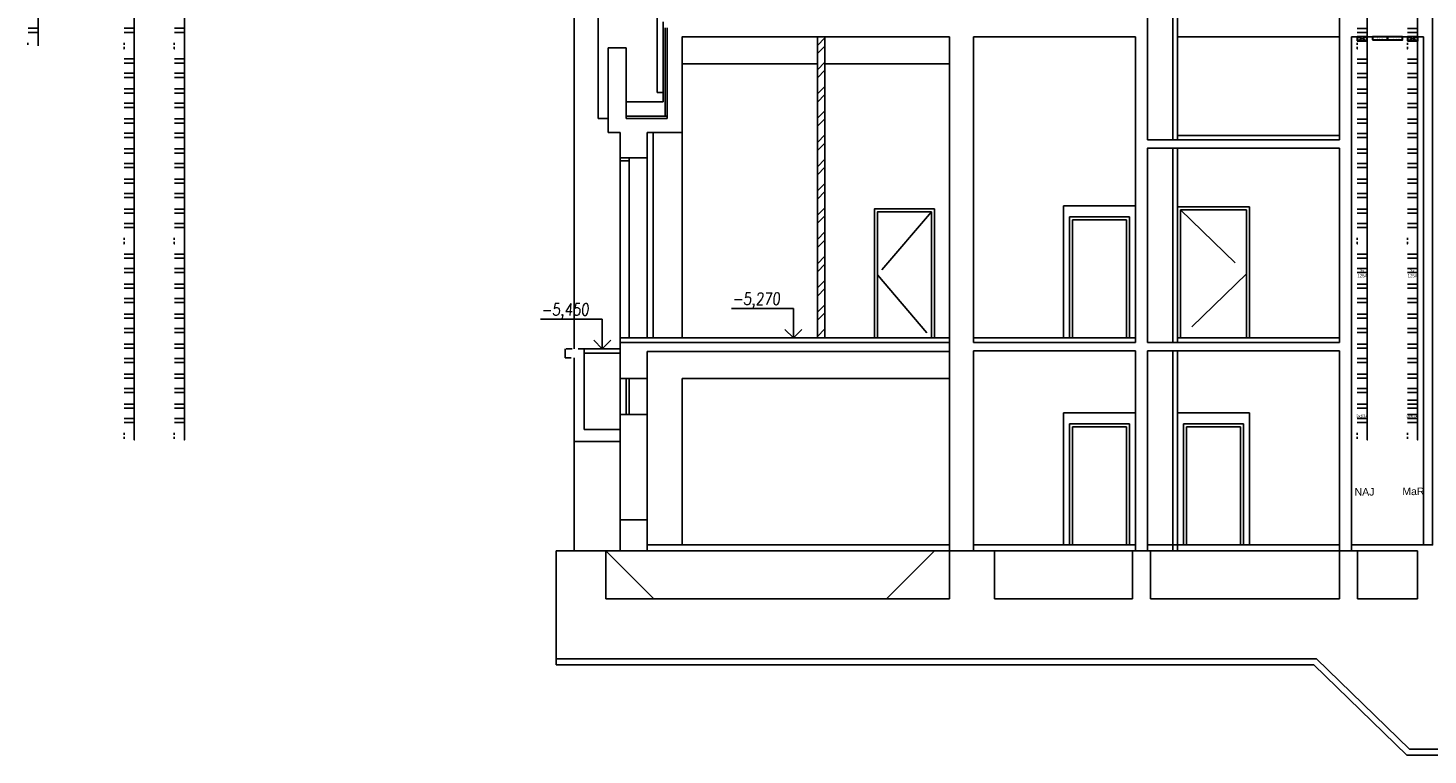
# Model space of a CAD drawing. Header units: millimetres. Extents: x 171 to 266814, y 44 to 350448.
# Tile 84 of 105: x 228121 to 251449, y 263130 to 275244. Entities that reach past the tile are written whole.
import ezdxf

# ---------------------------------------------------------------- set-up
doc = ezdxf.new("R2010")
doc.units = ezdxf.units.MM
doc.header["$LTSCALE"] = 100
doc.linetypes.add('ČÁRKOVANÁ', pattern=[19.05, 12.7, -6.35])
doc.linetypes.add('ČÁRKOVANÁ01-01', pattern=[2, 1, -1])
doc.layers.add('DVERE', color=7, linetype='Continuous', true_color=0xf00000)
for name, color, linetype in [('Elektro přívod', 1, 'Continuous'), ('KOTY', 7, 'Continuous'), ('NOVÁ TENKÁ', 240, 'Continuous'), ('NOVÁ TLUSTÁ', 240, 'Continuous'), ('Přípojnice', 202, 'Continuous'), ('TENKA', 253, 'Continuous'), ('TLUSTA', 2, 'Continuous'), ('ŽB', 3, 'Continuous')]:
    doc.layers.add(name, color=color, linetype=linetype)
doc.layers.add('SRAFY', color=7, linetype='Continuous', lineweight=13)
doc.styles.add('arial', font='arial.ttf', dxfattribs={"width": 0.8, "height": 1})
doc.styles.get("Standard").update_dxf_attribs({"font": 'arial.ttf'})

msp = doc.modelspace()

# ---------------------------------------------------------------- hatches: boundary and pattern name
at = {"layer": 'SRAFY', "ltscale": 5}
h = msp.add_hatch(dxfattribs=at)
h.set_pattern_fill('ANSI32', color=253, scale=30)
h.set_pattern_definition([(45, (313236.54, 549779.98), (-202.05576, 202.05576), []), (45, (313371.25, 549779.98), (-202.05576, 202.05576), [])])
h.paths.add_polyline_path([(241399.249, 275099.625), (241274.249, 275099.625), (241274.249, 270079.625), (241399.249, 270079.625)])

# ---------------------------------------------------------------- linework, layer by layer
at = {"layer": 'DVERE', "color": 253}
for p, q in [((245374.253, 272279.625), (246574.253, 272279.625)), ((245374.253, 270079.625), (245374.253, 272279.625)), ((246574.253, 272279.625), (246574.253, 270079.625)), ((246474.253, 272099.625), (245474.253, 272099.625)), ((245474.253, 272099.625), (245474.253, 270079.625)), ((246424.253, 272049.625), (245524.253, 272049.625)), ((245524.253, 272049.625), (245524.253, 270079.625)), ((246424.253, 270079.625), (246424.253, 272049.625)), ((246474.253, 270079.625), (246474.253, 272099.625)), ((241274.249, 270079.625), (241399.249, 270079.625)), ((246574.253, 270079.625), (245374.253, 270079.625)), ((245474.253, 270079.625), (246474.253, 270079.625)), ((245524.253, 270079.625), (246424.253, 270079.625)), ((245374.253, 268829.625), (246574.253, 268829.625)), ((245374.253, 266629.625), (245374.253, 268829.625)), ((246574.253, 268829.625), (246574.253, 266629.625)), ((247274.253, 268829.625), (248474.253, 268829.625)), ((247274.253, 266629.625), (247274.253, 268829.625)), ((248474.253, 268829.625), (248474.253, 266629.625)), ((246474.253, 268649.625), (245474.253, 268649.625)), ((245474.253, 268649.625), (245474.253, 266629.625)), ((246424.253, 268599.625), (245524.253, 268599.625)), ((245524.253, 268599.625), (245524.253, 266629.625)), ((246424.253, 266629.625), (246424.253, 268599.625)), ((246474.253, 266629.625), (246474.253, 268649.625)), ((248374.253, 268649.625), (247374.253, 268649.625)), ((247374.253, 268649.625), (247374.253, 266629.625)), ((248324.253, 268599.625), (247424.253, 268599.625)), ((247424.253, 268599.625), (247424.253, 266629.625)), ((248324.253, 266629.625), (248324.253, 268599.625)), ((248374.253, 266629.625), (248374.253, 268649.625)), ((246574.253, 266629.625), (245374.253, 266629.625)), ((245474.253, 266629.625), (246474.253, 266629.625)), ((245524.253, 266629.625), (246424.253, 266629.625)), ((248474.253, 266629.625), (247274.253, 266629.625)), ((247374.253, 266629.625), (248374.253, 266629.625)), ((247424.253, 266629.625), (248324.253, 266629.625)), ((251274.253, 266529.625), (251274.253, 265729.625)), ((243474.253, 265729.625), (237749.253, 265729.625)), ((246524.253, 265729.625), (244224.253, 265729.625)), ((249974.253, 265729.625), (246824.253, 265729.625)), ((251274.253, 265729.625), (250274.253, 265729.625)), ((249589.718, 264729.625), (236924.253, 264729.625)), ((249549.253, 264629.625), (236924.253, 264629.625))]:
    msp.add_line(p, q, dxfattribs=at)
at = {"layer": 'Elektro přívod', "color": 253}
msp.add_line((250174.253, 275099.625), (251374.253, 275099.625), dxfattribs=at)
at = {"layer": 'Elektro přívod'}
for p, q in [((250266.721, 275099.625), (250436.721, 275029.625)), ((250266.721, 275029.625), (250436.721, 275099.625)), ((251107.105, 275099.625), (251277.105, 275029.625)), ((251107.105, 275029.625), (251277.105, 275099.625))]:
    msp.add_line(p, q, dxfattribs=at)
at = {"layer": 'Elektro přívod', "lineweight": 30}
for points in [[(250266.721, 275029.625), (250436.721, 275029.625), (250436.721, 275099.625), (250266.721, 275099.625)], [(250524.253, 275049.625), (250774.253, 275049.625), (250774.253, 275099.625), (250524.253, 275099.625)], [(250774.253, 275049.625), (251024.253, 275049.625), (251024.253, 275099.625), (250774.253, 275099.625)], [(251107.105, 275029.625), (251277.105, 275029.625), (251277.105, 275099.625), (251107.105, 275099.625)]]:
    msp.add_lwpolyline(points, close=True, dxfattribs=at)
at = {"layer": 'KOTY', "color": 253}
for p, q in [((236658.496, 270392.862), (237689.253, 270392.862)), ((237689.253, 269899.625), (237689.253, 270392.862)), ((239844.404, 270572.862), (240875.162, 270572.862)), ((240875.162, 270079.625), (240875.162, 270572.862)), ((240875.162, 270079.625), (240733.741, 270221.046)), ((240875.162, 270079.625), (241016.584, 270221.046)), ((237689.253, 269899.625), (237547.832, 270041.046)), ((237689.253, 269899.625), (237830.675, 270041.046))]:
    msp.add_line(p, q, dxfattribs=at)
at = {"layer": 'KOTY', "color": 253, "linetype": 'ByBlock'}
for p, q in [((247713.116, 270079.625), (249030.211, 270079.625)), ((237007.081, 266529.625), (238324.175, 266529.625)), ((247267.253, 265729.625), (248584.348, 265729.625)), ((237007.081, 264629.625), (238324.175, 264629.625)), ((247267.253, 264729.625), (248584.348, 264729.625))]:
    msp.add_line(p, q, dxfattribs=at)
at = {"layer": 'NOVÁ TENKÁ', "color": 253}
for p, q in [((238138.112, 270079.651), (238138.025, 273079.613)), ((247274.253, 272264.625), (248474.253, 272264.625)), ((247274.253, 270079.625), (247274.253, 272264.625)), ((248474.253, 272264.625), (248474.253, 270079.625)), ((247324.253, 272214.625), (248424.253, 272214.625)), ((247324.253, 270079.625), (247324.253, 272214.625)), ((248424.253, 272214.625), (248424.253, 270079.625))]:
    msp.add_line(p, q, dxfattribs=at)
at = {"layer": 'NOVÁ TENKÁ', "color": 253, "linetype": 'ČÁRKOVANÁ'}
for p, q in [((243174.252, 272179.625), (242274.252, 271129.625)), ((247324.253, 272214.625), (248424.253, 271147.125)), ((242274.252, 271129.625), (243174.252, 270079.625)), ((248424.253, 271147.125), (247324.253, 270079.625))]:
    msp.add_line(p, q, dxfattribs=at)
at = {"layer": 'NOVÁ TENKÁ', "color": 253}
for points in [[(237989.702, 273029.609), (238138.026, 273029.612), (238138.026, 273079.612), (237989.702, 273079.609)], [(242224.252, 270079.625), (243224.252, 270079.625), (243224.252, 272229.625), (242224.252, 272229.625)], [(242274.252, 270079.625), (243174.252, 270079.625), (243174.252, 272179.625), (242274.252, 272179.625)]]:
    msp.add_lwpolyline(points, close=True, dxfattribs=at)
at = {"layer": 'NOVÁ TLUSTÁ', "color": 253}
for p, q in [((241274.249, 275099.625), (241274.249, 270079.625)), ((241399.249, 275099.625), (241399.249, 270079.625)), ((237989.702, 273079.609), (237989.702, 270079.609)), ((238438.559, 270079.61), (238438.559, 273079.61))]:
    msp.add_line(p, q, dxfattribs=at)
at = {"layer": 'Přípojnice'}
for p, q in [((228122.42, 275239.054, 32.182), (228289.42, 275239.054, 32.182)), ((228122.42, 275171.054, 32.182), (228289.42, 275171.054, 32.182)), ((229722.849, 275239.054, 32.182), (229889.849, 275239.054, 32.182)), ((229722.849, 275171.054, 32.182), (229889.849, 275171.054, 32.182)), ((230559.849, 275239.054, 32.182), (230726.849, 275239.054, 32.182)), ((230559.849, 275171.054, 32.182), (230726.849, 275171.054, 32.182)), ((250270.105, 275237.951, 32.182), (250437.105, 275237.951, 32.182)), ((250270.105, 275169.951, 32.182), (250437.105, 275169.951, 32.182)), ((251107.105, 275237.951, 32.182), (251274.105, 275237.951, 32.182)), ((251107.105, 275169.951, 32.182), (251274.105, 275169.951, 32.182)), ((228121.42, 274965.054, 66.182), (228121.42, 274999.054, 66.182)), ((228290.42, 274965.054, 66.182), (228290.42, 274999.054, 66.182)), ((229721.849, 274965.054, 66.182), (229721.849, 274999.054, 66.182)), ((229721.849, 274931.054, 49.182), (229721.849, 274897.054, 49.182)), ((229890.849, 274965.054, 66.182), (229890.849, 274999.054, 66.182)), ((229890.849, 274931.054, 49.182), (229890.849, 274897.054, 49.182)), ((230558.849, 274965.054, 66.182), (230558.849, 274999.054, 66.182)), ((230558.849, 274931.054, 49.182), (230558.849, 274897.054, 49.182)), ((230727.849, 274965.054, 66.182), (230727.849, 274999.054, 66.182)), ((230727.849, 274931.054, 49.182), (230727.849, 274897.054, 49.182)), ((250269.105, 274963.951, 66.182), (250269.105, 274997.951, 66.182)), ((250269.105, 274929.951, 49.182), (250269.105, 274895.951, 49.182)), ((250438.105, 274963.951, 66.182), (250438.105, 274997.951, 66.182)), ((250438.105, 274929.951, 49.182), (250438.105, 274895.951, 49.182)), ((251106.105, 274963.951, 66.182), (251106.105, 274997.951, 66.182)), ((251106.105, 274929.951, 49.182), (251106.105, 274895.951, 49.182)), ((251275.105, 274963.951, 66.182), (251275.105, 274997.951, 66.182)), ((251275.105, 274929.951, 49.182), (251275.105, 274895.951, 49.182)), ((229722.849, 274728.054, 100.182), (229889.849, 274728.054, 100.182)), ((229722.849, 274660.054, 100.182), (229889.849, 274660.054, 100.182)), ((230559.849, 274728.054, 100.182), (230726.849, 274728.054, 100.182)), ((230559.849, 274660.054, 100.182), (230726.849, 274660.054, 100.182)), ((250270.105, 274726.951, 100.182), (250437.105, 274726.951, 100.182)), ((250270.105, 274658.951, 100.182), (250437.105, 274658.951, 100.182)), ((251107.105, 274726.951, 100.182), (251274.105, 274726.951, 100.182)), ((251107.105, 274658.951, 100.182), (251274.105, 274658.951, 100.182)), ((229722.849, 274489.054, 32.182), (229889.849, 274489.054, 32.182)), ((229722.849, 274421.054, 32.182), (229889.849, 274421.054, 32.182)), ((230559.849, 274489.054, 32.182), (230726.849, 274489.054, 32.182)), ((230559.849, 274421.054, 32.182), (230726.849, 274421.054, 32.182)), ((250270.105, 274487.951, 32.182), (250437.105, 274487.951, 32.182)), ((250270.105, 274419.951, 32.182), (250437.105, 274419.951, 32.182)), ((251107.105, 274487.951, 32.182), (251274.105, 274487.951, 32.182)), ((251107.105, 274419.951, 32.182), (251274.105, 274419.951, 32.182)), ((229722.849, 274228.054, 100.182), (229889.849, 274228.054, 100.182)), ((229722.849, 274160.054, 100.182), (229889.849, 274160.054, 100.182)), ((230559.849, 274228.054, 100.182), (230726.849, 274228.054, 100.182)), ((230559.849, 274160.054, 100.182), (230726.849, 274160.054, 100.182)), ((250270.105, 274226.951, 100.182), (250437.105, 274226.951, 100.182)), ((250270.105, 274158.951, 100.182), (250437.105, 274158.951, 100.182)), ((251107.105, 274226.951, 100.182), (251274.105, 274226.951, 100.182)), ((251107.105, 274158.951, 100.182), (251274.105, 274158.951, 100.182)), ((229722.849, 273989.054, 32.182), (229889.849, 273989.054, 32.182)), ((229722.849, 273921.054, 32.182), (229889.849, 273921.054, 32.182)), ((230559.849, 273989.054, 32.182), (230726.849, 273989.054, 32.182)), ((230559.849, 273921.054, 32.182), (230726.849, 273921.054, 32.182)), ((250270.105, 273987.951, 32.182), (250437.105, 273987.951, 32.182)), ((250270.105, 273919.951, 32.182), (250437.105, 273919.951, 32.182)), ((251107.105, 273987.951, 32.182), (251274.105, 273987.951, 32.182)), ((251107.105, 273919.951, 32.182), (251274.105, 273919.951, 32.182)), ((229722.849, 273728.054, 100.182), (229889.849, 273728.054, 100.182)), ((229722.849, 273660.054, 100.182), (229889.849, 273660.054, 100.182)), ((230559.849, 273728.054, 100.182), (230726.849, 273728.054, 100.182)), ((230559.849, 273660.054, 100.182), (230726.849, 273660.054, 100.182)), ((250270.105, 273726.951, 100.182), (250437.105, 273726.951, 100.182)), ((250270.105, 273658.951, 100.182), (250437.105, 273658.951, 100.182)), ((251107.105, 273726.951, 100.182), (251274.105, 273726.951, 100.182)), ((251107.105, 273658.951, 100.182), (251274.105, 273658.951, 100.182)), ((229722.849, 273489.054, 32.182), (229889.849, 273489.054, 32.182)), ((229722.849, 273421.054, 32.182), (229889.849, 273421.054, 32.182)), ((230559.849, 273489.054, 32.182), (230726.849, 273489.054, 32.182)), ((230559.849, 273421.054, 32.182), (230726.849, 273421.054, 32.182)), ((250270.105, 273487.951, 32.182), (250437.105, 273487.951, 32.182)), ((250270.105, 273419.951, 32.182), (250437.105, 273419.951, 32.182)), ((251107.105, 273487.951, 32.182), (251274.105, 273487.951, 32.182)), ((251107.105, 273419.951, 32.182), (251274.105, 273419.951, 32.182)), ((229722.849, 273228.054, 100.182), (229889.849, 273228.054, 100.182)), ((230559.849, 273228.054, 100.182), (230726.849, 273228.054, 100.182)), ((250270.105, 273226.951, 100.182), (250437.105, 273226.951, 100.182)), ((251107.105, 273226.951, 100.182), (251274.105, 273226.951, 100.182)), ((229722.849, 273160.054, 100.182), (229889.849, 273160.054, 100.182)), ((229722.849, 272989.054, 32.182), (229889.849, 272989.054, 32.182)), ((230559.849, 273160.054, 100.182), (230726.849, 273160.054, 100.182)), ((230559.849, 272989.054, 32.182), (230726.849, 272989.054, 32.182)), ((250270.105, 273158.951, 100.182), (250437.105, 273158.951, 100.182)), ((250270.105, 272987.951, 32.182), (250437.105, 272987.951, 32.182)), ((251107.105, 273158.951, 100.182), (251274.105, 273158.951, 100.182)), ((251107.105, 272987.951, 32.182), (251274.105, 272987.951, 32.182)), ((229722.849, 272921.054, 32.182), (229889.849, 272921.054, 32.182)), ((229722.849, 272728.054, 100.182), (229889.849, 272728.054, 100.182)), ((230559.849, 272921.054, 32.182), (230726.849, 272921.054, 32.182)), ((230559.849, 272728.054, 100.182), (230726.849, 272728.054, 100.182)), ((250270.105, 272919.951, 32.182), (250437.105, 272919.951, 32.182)), ((250270.105, 272726.951, 100.182), (250437.105, 272726.951, 100.182)), ((251107.105, 272919.951, 32.182), (251274.105, 272919.951, 32.182)), ((251107.105, 272726.951, 100.182), (251274.105, 272726.951, 100.182)), ((229722.849, 272660.054, 100.182), (229889.849, 272660.054, 100.182)), ((229722.849, 272489.054, 32.182), (229889.849, 272489.054, 32.182)), ((230559.849, 272660.054, 100.182), (230726.849, 272660.054, 100.182)), ((230559.849, 272489.054, 32.182), (230726.849, 272489.054, 32.182)), ((250270.105, 272658.951, 100.182), (250437.105, 272658.951, 100.182)), ((250270.105, 272487.951, 32.182), (250437.105, 272487.951, 32.182)), ((251107.105, 272658.951, 100.182), (251274.105, 272658.951, 100.182)), ((251107.105, 272487.951, 32.182), (251274.105, 272487.951, 32.182)), ((229722.849, 272421.054, 32.182), (229889.849, 272421.054, 32.182)), ((230559.849, 272421.054, 32.182), (230726.849, 272421.054, 32.182)), ((250270.105, 272419.951, 32.182), (250437.105, 272419.951, 32.182)), ((251107.105, 272419.951, 32.182), (251274.105, 272419.951, 32.182)), ((229722.849, 272228.054, 100.182), (229889.849, 272228.054, 100.182)), ((229722.849, 272160.054, 100.182), (229889.849, 272160.054, 100.182)), ((230559.849, 272228.054, 100.182), (230726.849, 272228.054, 100.182)), ((230559.849, 272160.054, 100.182), (230726.849, 272160.054, 100.182)), ((250270.105, 272226.951, 100.182), (250437.105, 272226.951, 100.182)), ((250270.105, 272158.951, 100.182), (250437.105, 272158.951, 100.182)), ((251107.105, 272226.951, 100.182), (251274.105, 272226.951, 100.182)), ((251107.105, 272158.951, 100.182), (251274.105, 272158.951, 100.182)), ((229722.849, 271989.054, 32.182), (229889.849, 271989.054, 32.182)), ((229722.849, 271921.054, 32.182), (229889.849, 271921.054, 32.182)), ((230559.849, 271989.054, 32.182), (230726.849, 271989.054, 32.182)), ((230559.849, 271921.054, 32.182), (230726.849, 271921.054, 32.182)), ((250270.105, 271987.951, 32.182), (250437.105, 271987.951, 32.182)), ((250270.105, 271919.951, 32.182), (250437.105, 271919.951, 32.182)), ((251107.105, 271987.951, 32.182), (251274.105, 271987.951, 32.182)), ((251107.105, 271919.951, 32.182), (251274.105, 271919.951, 32.182)), ((229721.849, 271715.054, 66.182), (229721.849, 271749.054, 66.182)), ((229721.849, 271681.054, 49.182), (229721.849, 271647.054, 49.182)), ((229890.849, 271715.054, 66.182), (229890.849, 271749.054, 66.182)), ((229890.849, 271681.054, 49.182), (229890.849, 271647.054, 49.182)), ((230558.849, 271715.054, 66.182), (230558.849, 271749.054, 66.182)), ((230558.849, 271681.054, 49.182), (230558.849, 271647.054, 49.182)), ((230727.849, 271715.054, 66.182), (230727.849, 271749.054, 66.182)), ((230727.849, 271681.054, 49.182), (230727.849, 271647.054, 49.182)), ((250269.105, 271713.951, 66.182), (250269.105, 271747.951, 66.182)), ((250269.105, 271679.951, 49.182), (250269.105, 271645.951, 49.182)), ((250438.105, 271713.951, 66.182), (250438.105, 271747.951, 66.182)), ((250438.105, 271679.951, 49.182), (250438.105, 271645.951, 49.182)), ((251106.105, 271713.951, 66.182), (251106.105, 271747.951, 66.182)), ((251106.105, 271679.951, 49.182), (251106.105, 271645.951, 49.182)), ((251275.105, 271713.951, 66.182), (251275.105, 271747.951, 66.182)), ((251275.105, 271679.951, 49.182), (251275.105, 271645.951, 49.182)), ((229722.849, 271478.054, 100.182), (229889.849, 271478.054, 100.182)), ((229722.849, 271410.054, 100.182), (229889.849, 271410.054, 100.182)), ((230559.849, 271478.054, 100.182), (230726.849, 271478.054, 100.182)), ((230559.849, 271410.054, 100.182), (230726.849, 271410.054, 100.182)), ((250270.105, 271476.951, 100.182), (250437.105, 271476.951, 100.182)), ((250270.105, 271408.951, 100.182), (250437.105, 271408.951, 100.182)), ((251107.105, 271476.951, 100.182), (251274.105, 271476.951, 100.182)), ((251107.105, 271408.951, 100.182), (251274.105, 271408.951, 100.182)), ((229722.849, 271239.054, 32.182), (229889.849, 271239.054, 32.182)), ((229722.849, 271171.054, 32.182), (229889.849, 271171.054, 32.182)), ((230559.849, 271239.054, 32.182), (230726.849, 271239.054, 32.182)), ((230559.849, 271171.054, 32.182), (230726.849, 271171.054, 32.182)), ((250270.105, 271237.951, 32.182), (250437.105, 271237.951, 32.182)), ((250270.105, 271169.951, 32.182), (250437.105, 271169.951, 32.182)), ((251107.105, 271237.951, 32.182), (251274.105, 271237.951, 32.182)), ((251107.105, 271169.951, 32.182), (251274.105, 271169.951, 32.182)), ((229722.849, 270978.054, 100.182), (229889.849, 270978.054, 100.182)), ((229722.849, 270910.054, 100.182), (229889.849, 270910.054, 100.182)), ((230559.849, 270978.054, 100.182), (230726.849, 270978.054, 100.182)), ((230559.849, 270910.054, 100.182), (230726.849, 270910.054, 100.182)), ((250270.105, 270976.951, 100.182), (250437.105, 270976.951, 100.182)), ((250270.105, 270908.951, 100.182), (250437.105, 270908.951, 100.182)), ((251107.105, 270976.951, 100.182), (251274.105, 270976.951, 100.182)), ((251107.105, 270908.951, 100.182), (251274.105, 270908.951, 100.182)), ((229722.849, 270739.054, 32.182), (229889.849, 270739.054, 32.182)), ((229722.849, 270671.054, 32.182), (229889.849, 270671.054, 32.182)), ((230559.849, 270739.054, 32.182), (230726.849, 270739.054, 32.182)), ((230559.849, 270671.054, 32.182), (230726.849, 270671.054, 32.182)), ((250270.105, 270737.951, 32.182), (250437.105, 270737.951, 32.182)), ((250270.105, 270669.951, 32.182), (250437.105, 270669.951, 32.182)), ((251107.105, 270737.951, 32.182), (251274.105, 270737.951, 32.182)), ((251107.105, 270669.951, 32.182), (251274.105, 270669.951, 32.182)), ((229722.849, 270478.054, 100.182), (229889.849, 270478.054, 100.182)), ((229722.849, 270410.054, 100.182), (229889.849, 270410.054, 100.182)), ((230559.849, 270478.054, 100.182), (230726.849, 270478.054, 100.182)), ((230559.849, 270410.054, 100.182), (230726.849, 270410.054, 100.182)), ((250270.105, 270476.951, 100.182), (250437.105, 270476.951, 100.182)), ((250270.105, 270408.951, 100.182), (250437.105, 270408.951, 100.182)), ((251107.105, 270476.951, 100.182), (251274.105, 270476.951, 100.182)), ((251107.105, 270408.951, 100.182), (251274.105, 270408.951, 100.182)), ((229722.849, 270239.054, 32.182), (229889.849, 270239.054, 32.182)), ((229722.849, 270171.054, 32.182), (229889.849, 270171.054, 32.182)), ((230559.849, 270239.054, 32.182), (230726.849, 270239.054, 32.182)), ((230559.849, 270171.054, 32.182), (230726.849, 270171.054, 32.182)), ((250270.105, 270237.951, 32.182), (250437.105, 270237.951, 32.182)), ((250270.105, 270169.951, 32.182), (250437.105, 270169.951, 32.182)), ((251107.105, 270237.951, 32.182), (251274.105, 270237.951, 32.182)), ((251107.105, 270169.951, 32.182), (251274.105, 270169.951, 32.182)), ((229722.849, 269978.054, 100.182), (229889.849, 269978.054, 100.182)), ((229722.849, 269910.054, 100.182), (229889.849, 269910.054, 100.182)), ((230559.849, 269978.054, 100.182), (230726.849, 269978.054, 100.182)), ((230559.849, 269910.054, 100.182), (230726.849, 269910.054, 100.182)), ((250270.105, 269976.951, 100.182), (250437.105, 269976.951, 100.182)), ((250270.105, 269908.951, 100.182), (250437.105, 269908.951, 100.182)), ((251107.105, 269976.951, 100.182), (251274.105, 269976.951, 100.182)), ((251107.105, 269908.951, 100.182), (251274.105, 269908.951, 100.182)), ((229722.849, 269739.054, 32.182), (229889.849, 269739.054, 32.182)), ((229722.849, 269671.054, 32.182), (229889.849, 269671.054, 32.182)), ((230559.849, 269739.054, 32.182), (230726.849, 269739.054, 32.182)), ((230559.849, 269671.054, 32.182), (230726.849, 269671.054, 32.182)), ((250270.105, 269737.951, 32.182), (250437.105, 269737.951, 32.182)), ((250270.105, 269669.951, 32.182), (250437.105, 269669.951, 32.182)), ((251107.105, 269737.951, 32.182), (251274.105, 269737.951, 32.182)), ((251107.105, 269669.951, 32.182), (251274.105, 269669.951, 32.182)), ((229722.849, 269478.054, 100.182), (229889.849, 269478.054, 100.182)), ((230559.849, 269478.054, 100.182), (230726.849, 269478.054, 100.182)), ((250270.105, 269476.951, 100.182), (250437.105, 269476.951, 100.182)), ((251107.105, 269476.951, 100.182), (251274.105, 269476.951, 100.182)), ((229722.849, 269410.054, 100.182), (229889.849, 269410.054, 100.182)), ((229722.849, 269239.054, 32.182), (229889.849, 269239.054, 32.182)), ((230559.849, 269410.054, 100.182), (230726.849, 269410.054, 100.182)), ((230559.849, 269239.054, 32.182), (230726.849, 269239.054, 32.182)), ((250270.105, 269408.951, 100.182), (250437.105, 269408.951, 100.182)), ((250270.105, 269237.951, 32.182), (250437.105, 269237.951, 32.182)), ((251107.105, 269408.951, 100.182), (251274.105, 269408.951, 100.182)), ((251107.105, 269237.951, 32.182), (251274.105, 269237.951, 32.182)), ((229722.849, 269171.054, 32.182), (229889.849, 269171.054, 32.182)), ((229722.849, 268978.054, 100.182), (229889.849, 268978.054, 100.182)), ((230559.849, 269171.054, 32.182), (230726.849, 269171.054, 32.182)), ((230559.849, 268978.054, 100.182), (230726.849, 268978.054, 100.182)), ((250270.105, 269169.951, 32.182), (250437.105, 269169.951, 32.182)), ((250270.105, 268976.951, 100.182), (250437.105, 268976.951, 100.182)), ((251107.105, 269169.951, 32.182), (251274.105, 269169.951, 32.182)), ((251107.105, 268976.951, 100.182), (251274.105, 268976.951, 100.182)), ((229722.849, 268910.054, 100.182), (229889.849, 268910.054, 100.182)), ((229722.849, 268739.054, 32.182), (229889.849, 268739.054, 32.182)), ((230559.849, 268910.054, 100.182), (230726.849, 268910.054, 100.182)), ((230559.849, 268739.054, 32.182), (230726.849, 268739.054, 32.182)), ((250270.105, 268908.951, 100.182), (250437.105, 268908.951, 100.182)), ((250270.105, 268737.951, 32.182), (250437.105, 268737.951, 32.182)), ((251107.105, 268908.951, 100.182), (251274.105, 268908.951, 100.182)), ((251107.105, 268737.951, 32.182), (251274.105, 268737.951, 32.182)), ((229722.849, 268671.054, 32.182), (229889.849, 268671.054, 32.182)), ((230559.849, 268671.054, 32.182), (230726.849, 268671.054, 32.182)), ((250270.105, 268669.951, 32.182), (250437.105, 268669.951, 32.182)), ((251107.105, 268669.951, 32.182), (251274.105, 268669.951, 32.182)), ((229721.849, 268465.054, 66.182), (229721.849, 268499.054, 66.182)), ((229890.849, 268465.054, 66.182), (229890.849, 268499.054, 66.182)), ((230558.849, 268465.054, 66.182), (230558.849, 268499.054, 66.182)), ((230727.849, 268465.054, 66.182), (230727.849, 268499.054, 66.182)), ((250269.105, 268463.951, 66.182), (250269.105, 268497.951, 66.182)), ((250438.105, 268463.951, 66.182), (250438.105, 268497.951, 66.182)), ((251106.105, 268463.951, 66.182), (251106.105, 268497.951, 66.182)), ((251275.105, 268463.951, 66.182), (251275.105, 268497.951, 66.182))]:
    msp.add_line(p, q, dxfattribs=at)
at = {"layer": 'Přípojnice', "color": 3}
for p, q in [((250270.105, 271476.951, 401.545), (250437.105, 271476.951, 401.545)), ((251107.105, 271476.951, 100.182), (251274.105, 271476.951, 100.182)), ((251107.105, 269044.951, 200.364), (251274.105, 269044.951, 200.364)), ((251107.105, 268976.951, 200.364), (251274.105, 268976.951, 200.364)), ((251107.105, 268805.951, 132.364), (251274.105, 268805.951, 132.364)), ((251107.105, 268737.951, 132.364), (251274.105, 268737.951, 132.364))]:
    msp.add_line(p, q, dxfattribs=at)
at = {"layer": 'Přípojnice', "extrusion": (6.12323e-17, -6.12323e-17, -1)}
for p, q in [((229721.849, 268431.054, 66.182), (229721.849, 268397.054, 66.182)), ((229890.849, 268431.054, 66.182), (229890.849, 268397.054, 66.182)), ((230558.849, 268431.054, 66.182), (230558.849, 268397.054, 66.182)), ((230727.849, 268431.054, 66.182), (230727.849, 268397.054, 66.182)), ((250269.105, 268429.951, 66.182), (250269.105, 268395.951, 66.182)), ((250438.105, 268429.951, 66.182), (250438.105, 268395.951, 66.182)), ((251106.105, 268429.951, 66.182), (251106.105, 268395.951, 66.182)), ((251275.105, 268429.951, 66.182), (251275.105, 268395.951, 66.182))]:
    msp.add_line(p, q, dxfattribs=at)
at = {"layer": 'Přípojnice'}
for points in [[(228290.42, 274948.054, 32.182), (228290.42, 278198.054, 32.182), (228290.42, 278198.054, 100.182), (228290.42, 274948.054, 100.182)], [(229890.849, 274948.054, 32.182), (229890.849, 278198.054, 32.182), (229890.849, 278198.054, 100.182), (229890.849, 274948.054, 100.182)], [(230727.849, 274948.054, 32.182), (230727.849, 278198.054, 32.182), (230727.849, 278198.054, 100.182), (230727.849, 274948.054, 100.182)], [(250438.105, 274946.951, 32.182), (250438.105, 278196.951, 32.182), (250438.105, 278196.951, 100.182), (250438.105, 274946.951, 100.182)], [(251275.105, 274946.951, 32.182), (251275.105, 278196.951, 32.182), (251275.105, 278196.951, 100.182), (251275.105, 274946.951, 100.182)], [(229890.849, 271698.054, 32.182), (229890.849, 274948.054, 32.182), (229890.849, 274948.054, 100.182), (229890.849, 271698.054, 100.182)], [(230727.849, 271698.054, 32.182), (230727.849, 274948.054, 32.182), (230727.849, 274948.054, 100.182), (230727.849, 271698.054, 100.182)], [(250438.105, 271696.951, 32.182), (250438.105, 274946.951, 32.182), (250438.105, 274946.951, 100.182), (250438.105, 271696.951, 100.182)], [(251275.105, 271696.951, 32.182), (251275.105, 274946.951, 32.182), (251275.105, 274946.951, 100.182), (251275.105, 271696.951, 100.182)], [(229890.849, 268448.054, 32.182), (229890.849, 271698.054, 32.182), (229890.849, 271698.054, 100.182), (229890.849, 268448.054, 100.182)], [(230727.849, 268448.054, 32.182), (230727.849, 271698.054, 32.182), (230727.849, 271698.054, 100.182), (230727.849, 268448.054, 100.182)], [(250438.105, 268446.951, 32.182), (250438.105, 271696.951, 32.182), (250438.105, 271696.951, 100.182), (250438.105, 268446.951, 100.182)], [(251275.105, 268446.951, 32.182), (251275.105, 271696.951, 32.182), (251275.105, 271696.951, 100.182), (251275.105, 268446.951, 100.182)], [(229890.849, 268448.054, 100.182), (229890.849, 268380.054, 100.182), (229890.849, 268380.054, 32.182), (229890.849, 268448.054, 32.182)], [(230727.849, 268448.054, 100.182), (230727.849, 268380.054, 100.182), (230727.849, 268380.054, 32.182), (230727.849, 268448.054, 32.182)], [(250438.105, 268446.951, 100.182), (250438.105, 268378.951, 100.182), (250438.105, 268378.951, 32.182), (250438.105, 268446.951, 32.182)], [(251275.105, 268446.951, 100.182), (251275.105, 268378.951, 100.182), (251275.105, 268378.951, 32.182), (251275.105, 268446.951, 32.182)]]:
    msp.add_polyline3d(points, dxfattribs=at)
at = {"layer": 'Přípojnice', "extrusion": (1, 4.28626e-16, -6.12323e-17)}
for centre in [(274914.054, 66.182, 229721.849), (274914.054, 66.182, 229890.849), (274914.054, 66.182, 230558.849), (274914.054, 66.182, 230727.849), (274912.951, 66.182, 250269.105), (274912.951, 66.182, 250438.105), (274912.951, 66.182, 251106.105), (274912.951, 66.182, 251275.105)]:
    msp.add_circle(centre, 17, dxfattribs=at)
at = {"layer": 'Přípojnice', "extrusion": (1, 5.51091e-16, -6.12323e-17)}
for centre in [(271664.054, 66.182, 229721.849), (271664.054, 66.182, 229890.849), (271664.054, 66.182, 230558.849), (271664.054, 66.182, 230727.849), (271662.951, 66.182, 250269.105), (271662.951, 66.182, 250438.105), (271662.951, 66.182, 251106.105), (271662.951, 66.182, 251275.105)]:
    msp.add_circle(centre, 17, dxfattribs=at)
at = {"layer": 'TENKA', "color": 253}
for p, q in [((237624.253, 278974.625), (237624.253, 273734.632)), ((238604.253, 278974.625), (238604.253, 274169.625)), ((237224.253, 278674.597), (237224.253, 269899.625)), ((238739.253, 275249.625), (238739.253, 273774.625)), ((238774.253, 275249.625), (238774.253, 273734.625)), ((239024.253, 274649.625), (241274.249, 274649.625)), ((241399.249, 274649.625), (243474.253, 274649.625)), ((238704.253, 274169.625), (238604.253, 274169.625)), ((237789.253, 273734.625), (237624.253, 273734.632)), ((238774.253, 273774.625), (238089.253, 273774.625)), ((238774.253, 273734.625), (238089.253, 273734.625)), ((238539.702, 273504.609), (238539.702, 270079.609)), ((239024.253, 273504.625), (239024.253, 270079.625)), ((249974.253, 273379.625), (247274.253, 273379.625)), ((237989.253, 270079.651), (237989.253, 266529.651)), ((246574.253, 270004.625), (243874.253, 270004.625)), ((249974.253, 270004.625), (247274.253, 270004.625)), ((237989.253, 269899.625), (237389.253, 269899.625)), ((238439.253, 269404.651), (237989.253, 269404.651)), ((239024.253, 269404.625), (239024.253, 266629.625)), ((243474.253, 269404.625), (239024.253, 269404.625)), ((237224.253, 268354.625), (237224.253, 266529.625)), ((238439.253, 267049.651), (237989.253, 267049.651)), ((251274.253, 266529.625), (236924.253, 266529.625)), ((236924.253, 266529.625), (236924.253, 264629.625)), ((237749.253, 266529.625), (237749.253, 265729.625)), ((243474.253, 266529.625), (243474.253, 265729.625)), ((244224.253, 266529.625), (244224.253, 265729.625)), ((246524.253, 266529.625), (246524.253, 265729.625)), ((246824.253, 266529.625), (246824.253, 265729.625)), ((249974.253, 266529.625), (249974.253, 265729.625)), ((249974.253, 266529.625), (249974.253, 265729.625)), ((250274.253, 266529.625), (250274.253, 265729.625)), ((251099.253, 263129.625), (249549.253, 264629.625)), ((251139.718, 263229.625), (249589.718, 264729.625)), ((251139.718, 263229.625), (254008.789, 263229.625)), ((251099.253, 263129.625), (254049.253, 263129.625))]:
    msp.add_line(p, q, dxfattribs=at)
at = {"layer": 'TENKA', "color": 253, "linetype": 'ČÁRKOVANÁ', "ltscale": 10}
for p, q in [((249974.253, 275099.625), (247274.253, 275099.625)), ((237749.253, 266529.625), (238549.253, 265729.625)), ((242424.253, 265729.625), (243224.253, 266529.625))]:
    msp.add_line(p, q, dxfattribs=at)
at = {"layer": 'TENKA', "color": 253, "linetype": 'ČÁRKOVANÁ01-01'}
for p, q in [((237074.253, 269829.625), (237074.253, 269749.625)), ((237074.253, 269749.625), (237224.253, 269749.625))]:
    msp.add_line(p, q, dxfattribs=at)
at = {"layer": 'TENKA', "color": 253}
for points in [[(237224.253, 269749.625), (237224.253, 268354.625)], [(237989.253, 269899.625), (237389.253, 269899.625)], [(237989.253, 269824.625), (237389.253, 269824.625)], [(237989.253, 268804.625), (237989.253, 269404.625)], [(238089.253, 268804.625), (238089.253, 269404.625)], [(238139.253, 268804.625), (238139.253, 269404.625)], [(238439.253, 269404.625), (238439.253, 268804.625)], [(237989.253, 268354.625), (237224.253, 268354.625)]]:
    msp.add_lwpolyline(points, dxfattribs=at)
at = {"layer": 'TLUSTA', "color": 253}
for p, q in [((246774.253, 277084.625), (246774.253, 273379.625)), ((247199.253, 277084.625), (247199.253, 273379.625)), ((247274.253, 277084.625), (247274.253, 273379.625)), ((249974.253, 277084.625), (249974.253, 273379.625)), ((249974.253, 277084.625), (249974.253, 273379.625)), ((238704.253, 275349.625), (238704.253, 274014.625)), ((239024.253, 275099.625), (239024.253, 273504.625)), ((239024.253, 275099.625), (239024.253, 273504.625)), ((243474.253, 275099.625), (239024.253, 275099.625)), ((243474.253, 275099.625), (243474.253, 266629.625)), ((243874.253, 275099.625), (243874.253, 270004.625)), ((246574.253, 275099.625), (243874.253, 275099.625)), ((246574.253, 275099.625), (246574.253, 270004.625)), ((250174.253, 275099.625), (250174.253, 270004.625)), ((251374.253, 275099.625), (250174.253, 275099.625)), ((251374.253, 275099.625), (251374.253, 270004.625)), ((238704.253, 274014.625), (238089.253, 274014.625)), ((238089.253, 274014.609), (238089.253, 273734.625)), ((237989.702, 273504.625), (237989.702, 273079.609)), ((249974.253, 273454.625), (247274.253, 273454.625)), ((247274.253, 273379.625), (246774.253, 273379.625)), ((249974.253, 273239.625), (246774.253, 273239.625)), ((246774.253, 273239.625), (246774.253, 270004.625)), ((247199.253, 273239.625), (247199.253, 270004.625)), ((247274.253, 273239.625), (247274.253, 270004.625)), ((249974.253, 273239.625), (249974.253, 270004.625)), ((249974.253, 273239.625), (249974.253, 270004.625)), ((238438.646, 270079.651), (237989.253, 270079.651)), ((241274.249, 270079.625), (238438.559, 270079.625)), ((241399.249, 270079.625), (243474.253, 270079.625)), ((246574.253, 270079.625), (243874.253, 270079.625)), ((247274.253, 270004.625), (246774.253, 270004.625)), ((249974.253, 270079.625), (247274.253, 270079.625)), ((237074.253, 269899.625), (237074.253, 269829.625)), ((243874.253, 269864.625), (243874.253, 266729.625)), ((246574.253, 269864.625), (243874.253, 269864.625)), ((246574.253, 269864.625), (246574.253, 266729.625)), ((246774.253, 269864.625), (246774.253, 266729.625)), ((249974.253, 269864.625), (246774.253, 269864.625)), ((247199.253, 269864.625), (247199.253, 266529.625)), ((247274.253, 269864.625), (247274.253, 266529.625)), ((249974.253, 269864.625), (249974.253, 266729.625)), ((249974.253, 269864.625), (249974.253, 266729.625)), ((250174.253, 269864.625), (250174.253, 266729.625)), ((251374.253, 269864.625), (251374.253, 266729.625)), ((243474.253, 266629.625), (238439.253, 266629.625)), ((246574.253, 266629.625), (243874.253, 266629.625)), ((249974.253, 266629.625), (246774.253, 266629.625)), ((251374.253, 266629.625), (250174.253, 266629.625))]:
    msp.add_line(p, q, dxfattribs=at)
at = {"layer": 'TLUSTA', "color": 253, "linetype": 'ČÁRKOVANÁ01-01'}
msp.add_line((237389.253, 269899.625), (237074.253, 269899.625), dxfattribs=at)
at = {"layer": 'TLUSTA', "color": 253}
for points in [[(237989.702, 270079.651), (237989.253, 269404.625)], [(237389.253, 269899.625), (237389.253, 268554.625)], [(238439.253, 269404.625), (237989.253, 269404.625)], [(238439.253, 268804.625), (237989.253, 268804.625)], [(237989.253, 268804.625), (237989.253, 268554.625)], [(237989.253, 268554.625), (237389.253, 268554.625)]]:
    msp.add_lwpolyline(points, dxfattribs=at)
at = {"layer": 'ŽB', "color": 253}
for p, q in [((238774.253, 275249.625), (238774.253, 273734.625)), ((238089.253, 274914.625), (237789.253, 274914.625)), ((237789.253, 274914.625), (237789.253, 273734.625)), ((238089.253, 273734.625), (238089.253, 274914.625)), ((237789.253, 273734.625), (237789.253, 273504.625)), ((238774.253, 273734.625), (238089.253, 273734.625)), ((237989.702, 273504.625), (237989.702, 273079.625)), ((238438.559, 273504.61), (239024.253, 273504.625)), ((238438.559, 273504.61), (238438.559, 273079.61)), ((237989.702, 273079.609), (238438.559, 273079.622)), ((243474.253, 270004.625), (237989.253, 270004.625)), ((250174.253, 269864.625), (250174.253, 270004.625)), ((251374.253, 269864.625), (251374.253, 270004.625)), ((243474.253, 269854.625), (238439.253, 269854.625))]:
    msp.add_line(p, q, dxfattribs=at)
for points in [[(251524.253, 332694.625), (251524.253, 266629.625), (251374.253, 266629.625), (251374.253, 269864.625)], [(246774.253, 277084.625), (246774.253, 273379.625)], [(249974.253, 273379.625), (249974.253, 277084.625)], [(239024.253, 273504.625), (239024.253, 275099.625), (243474.253, 275099.625)], [(243474.253, 275099.625), (243474.253, 266529.625), (243874.253, 266529.625), (243874.253, 269864.625)], [(243874.253, 270004.625), (243874.253, 275099.625)], [(243874.253, 275099.625), (246574.253, 275099.625)], [(246574.253, 270004.625), (246574.253, 275099.625)], [(250174.253, 275099.625), (250174.253, 270004.625)], [(250174.253, 275099.625), (251374.253, 275099.625)], [(251374.253, 270004.625), (251374.253, 275099.625)], [(237789.253, 273504.625), (237989.702, 273504.625)], [(249974.253, 273379.625), (246774.253, 273379.625)], [(246774.253, 273239.625), (246774.253, 270004.625)], [(246774.253, 273239.625), (246774.253, 273239.625), (249974.253, 273239.625)], [(249974.253, 270004.625), (249974.253, 273239.625)], [(237989.253, 270079.651), (237989.253, 266529.651)], [(238439.253, 270079.625), (238439.253, 270079.651)], [(246574.253, 270004.625), (243874.253, 270004.625)], [(249974.253, 270004.625), (246774.253, 270004.625)], [(238439.253, 266529.651), (238439.253, 269854.625)], [(243874.253, 269864.625), (246574.253, 269864.625)], [(246774.253, 269864.625), (246774.253, 266529.625), (246574.253, 266529.625), (246574.253, 269864.625)], [(246774.253, 269864.625), (249974.253, 269864.625)], [(250174.253, 269864.625), (250174.253, 266529.625), (249974.253, 266529.625), (249974.253, 269864.625)]]:
    msp.add_lwpolyline(points, dxfattribs=at)

# ---------------------------------------------------------------- texts
at = {"layer": 'Elektro přívod'}
for s, height, p in [('NAJEMCI', 12.5, (250311.779, 275084.896)), ('BUS 400A', 12.5, (250313.483, 275033.153)), ('Kabelový žlab PO-EPS-EV', 12.5, (250546.198, 275082.447)), ('250x50   P120-R', 12.5, (250585.904, 275054.893)), ('Kabelový žlab ovládání', 12.5, (250812.494, 275082.99)), ('250x50   P120-R', 12.5, (250848.176, 275054.463)), ('BUS 400A', 12.5, (251153.868, 275033.153)), ('MaR', 12.5, (251176.306, 275083.048)), ('NAJ', 125, (250226.425, 267452.829)), ('MaR', 125, (251021.288, 267460.53))]:
    msp.add_text(s, height=height, dxfattribs=at).set_placement(p)
at = {"layer": 'KOTY', "color": 253, "char_height": 200, "attachment_point": 1}
for s, insert in [('{\\Fromans|c238;\\Q5;\\W0.8;-5,270}', (239860.478, 270833.118)), ('{\\Fromans|c238;\\Q5;\\W0.8;-5,450}', (236674.569, 270653.118))]:
    msp.add_mtext_dynamic_manual_height_columns(s, width=1936.17472, gutter_width=12.5, heights=[0], dxfattribs=dict(at, insert=insert))
at = {"layer": 'Přípojnice', "color": 3, "style": 'arial'}
for s, p in [('125A', (250274.549, 271090.451, 301.364)), ('3x', (250313.736, 271175.95, 100.182)), ('125A', (251111.549, 271090.451)), ('3x', (251150.736, 271175.95, -201.182)), ('3x63A', (250253.73, 268752.066, 300.545)), ('3x63A', (251090.73, 268752.066, 200.364))]:
    msp.add_text(s, height=50, dxfattribs=at).set_placement(p)

doc.saveas('drawing.dxf')
